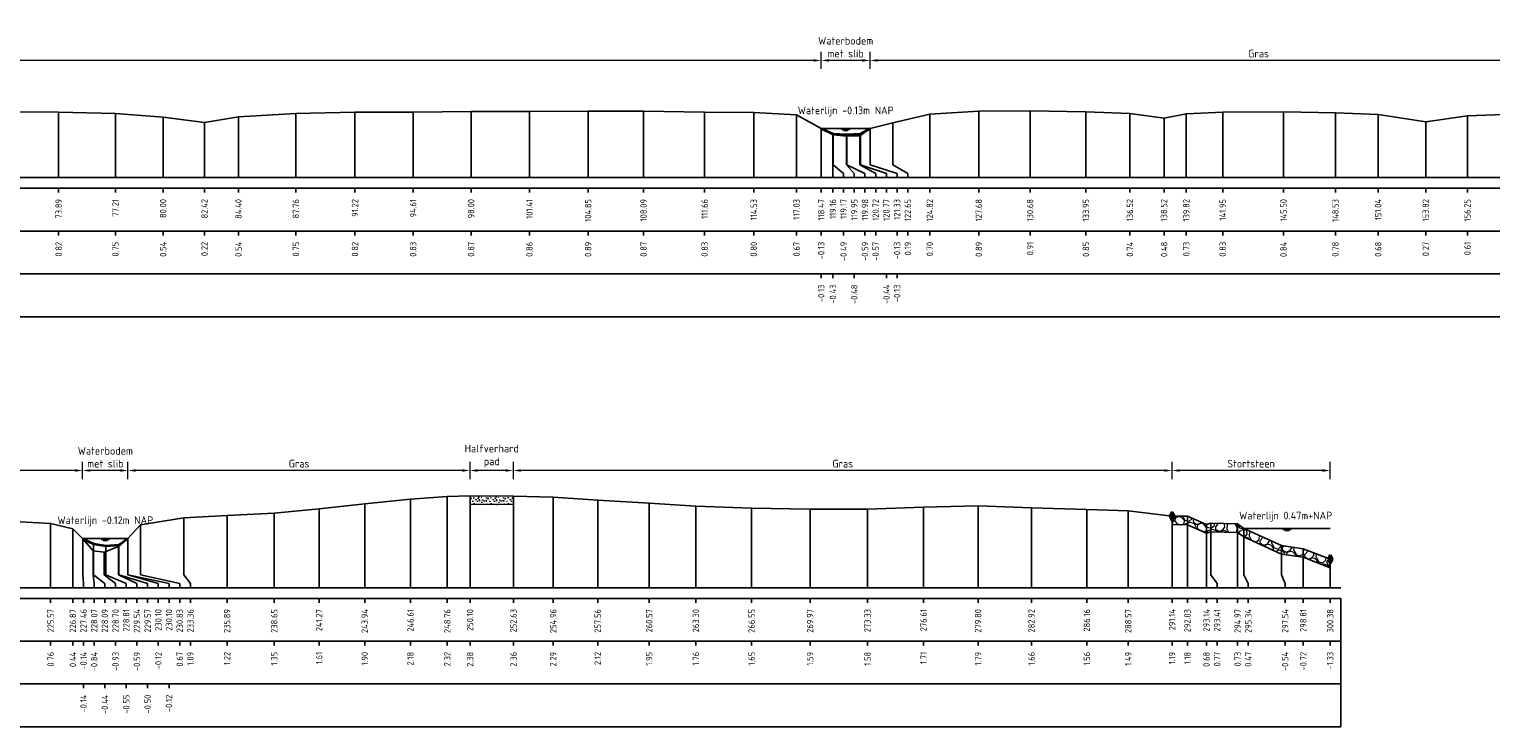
# Model space of a CAD drawing. Header units: metres. Extents: x 132725 to 140175, y 414354 to 417094.
# Tile 37 of 61: x 139922 to 140008, y 416717 to 416758. Entities that reach past the tile are written whole.
import ezdxf
from ezdxf.enums import TextEntityAlignment as Align

# ---------------------------------------------------------------- set-up
doc = ezdxf.new("R2010")
doc.units = ezdxf.units.M
doc.header["$PDMODE"] = 35
doc.header["$PDSIZE"] = 0.075
doc.layers.get('Defpoints').update_dxf_attribs({"true_color": 0x806000})
for name, color, linetype, lineweight in [('B-ME-GW-MAAIVELD-GD', 8, 'GW-MAAIVELD', 25), ('B-ME-VH-KANT ASFALT-SD', 7, 'Continuous', 25), ('B-ME-VH-VERHARDING_BESTORTING-A', 252, 'Continuous', 18), ('B-ME-VH-VERHARDING_HALFVERHARDING-AD', 7, 'Continuous', 18), ('B-ME-VH-VERHARDING_HALFVERHARDING-GD', 252, 'Continuous', 25), ('X-ME-AL-PROFIEL_BOVENKANT SLIB-GD', 42, 'Continuous', 35), ('X-XX-AL-DETAIL1-M', 7, 'Continuous', 18), ('X-XX-AL-GEBRUIKTE XREFS-GD', 7, 'Continuous', 35), ('X-XX-AL-NAP-T18', 7, 'Continuous', 18)]:
    doc.layers.add(name, color=color, linetype=linetype, lineweight=lineweight)
for name, color, linetype in [('X-ME-AL-PROFIEL_STORTSTEEN-GD', 7, 'Continuous'), ('X-ME-AL-PROFIEL_WATERLIJN-GD', 150, 'Continuous'), ('X-ME-AL-PROFIELRASTER-S', 7, 'Continuous')]:
    doc.layers.add(name, color=color, linetype=linetype)
doc.styles.add('NLCS-ISO-ANNOTATIEF-T18', font='NLCS-ISO.ttf', dxfattribs={"height": 1.8})
doc.styles.add('NLCS-ISO-ANNOTATIVE-T18', font='NLCS-ISO.ttf', dxfattribs={"height": 1.8})
doc.linetypes.add('GW-MAAIVELD', pattern='A,12,[40,NLCS.SHX,S=1,R=0,X=0,Y=-0.5],12', length=24)
doc.dimstyles.new('NLCS-ANNOTATIEF-T18-PIJL_L2_H0', dxfattribs={"dimtxt": 2.5, "dimasz": 1.8, "dimexe": 2, "dimexo": 2, "dimgap": 0.7, "dimtad": 1, "dimzin": 0, "dimdsep": 46, "dimtxsty": 'NLCS-ISO-ANNOTATIEF-T18', "dimcen": 0, "dimdle": 2, "dimclrd": 256, "dimclre": 256, "dimclrt": 10, "dimaunit": 2, "dimadec": 0, "dimazin": 0, "dimtfac": 1, "dimtdec": 3, "dimtofl": 0, "dimtmove": 0, "dimatfit": 3, "dimfxl": 2, "dimfxlon": 1, "dimtfillclr": 256, "dimtolj": 1, "dimtzin": 0, "dimlwd": -1, "dimlwe": -1, "dimarcsym": 0})

# ---------------------------------------------------------------- blocks, each defined once
blk = doc.blocks.new('SAL-PROFIELRASTER_BALK_EIND1-D')
at = {"color": 0, "linetype": 'ByBlock', "lineweight": -2}
blk.add_line((1, -12.5), (1, -2.5), dxfattribs=at)
at = {"color": 0, "linetype": 'ByBlock', "lineweight": -2, "flags": 128}
for points in [[(0, 0), (1, 0)], [(0, -2.5), (1, -2.5)], [(0, -12.5), (1, -12.5)]]:
    blk.add_lwpolyline(points, dxfattribs=at)
blk = doc.blocks.new('SAL-PROFIELRASTER_BALK_EIND2-D')
at = {"color": 0, "linetype": 'ByBlock', "lineweight": -2}
for p, q in [((1, -2.5), (1, -12.5)), ((1, -12.5), (0, -12.5))]:
    blk.add_line(p, q, dxfattribs=at)
blk = doc.blocks.new('SAL-PROFIELRASTER_BALK_DATA-D')
at = {"color": 0, "linetype": 'ByBlock', "lineweight": -2}
blk.add_lwpolyline([(0, -3.5), (0, -2.5)], dxfattribs=at)
at = {"color": 0, "linetype": 'ByBlock', "lineweight": -2, "style": 'NLCS-ISO-ANNOTATIVE-T18'}
blk.add_attdef('GETAL', text='', height=1.5, rotation=90, dxfattribs=at).set_placement((0.75, -5), align=Align.RIGHT)
blk = doc.blocks.new('SAL-PROFIELRASTER_AANHAAL-D')
at = {"color": 9, "linetype": 'ByBlock', "lineweight": -2, "flags": 128}
blk.add_lwpolyline([(0, 1), (0, 0)], dxfattribs=at)
blk = doc.blocks.new('SAL-PROFIELRASTER_AANHAAL_STAGGER-D')
at = {"color": 9, "linetype": 'ByBlock', "lineweight": -2, "flags": 128}
for points in [[(0, 0), (0, -0.25)], [(0, -0.25), (1, -0.75)], [(1, -0.75), (1, -1)]]:
    blk.add_lwpolyline(points, dxfattribs=at)
blk = doc.blocks.new('*D107')
at = {"layer": 'Defpoints', "color": 0, "transparency": 16777216}
for p in [(139925.423, 416732.156), (139925.423, 416728.19), (139928.074, 416728.19)]:
    blk.add_point(p, dxfattribs=at)
at = {"layer": 'X-XX-AL-DETAIL1-M', "transparency": 16777216}
for p, q in [((139925.423, 416731.656), (139925.423, 416732.656)), ((139928.074, 416731.656), (139928.074, 416732.656)), ((139927.624, 416732.156), (139925.873, 416732.156))]:
    blk.add_line(p, q, dxfattribs=at)
for points in [[(139925.873, 416732.231), (139925.873, 416732.081), (139925.423, 416732.156)], [(139927.624, 416732.231), (139927.624, 416732.081), (139928.074, 416732.156)]]:
    blk.add_solid(points, dxfattribs=at)
at = {"layer": 'X-XX-AL-DETAIL1-M', "color": 10, "transparency": 16777216, "insert": (139926.749, 416732.931), "char_height": 0.45, "attachment_point": 5, "style": 'NLCS-ISO-ANNOTATIEF-T18'}
blk.add_mtext('\\A1;Waterbodem\\Pmet slib', dxfattribs=at)
blk = doc.blocks.new('*D102')
at = {"layer": 'Defpoints', "color": 0, "transparency": 16777216}
for p in [(139950.608, 416732.156), (139950.608, 416730.664), (139989.115, 416729.494)]:
    blk.add_point(p, dxfattribs=at)
at = {"layer": 'X-XX-AL-DETAIL1-M', "transparency": 16777216}
for p, q in [((139950.608, 416731.656), (139950.608, 416732.656)), ((139989.115, 416731.656), (139989.115, 416732.656)), ((139988.665, 416732.156), (139951.058, 416732.156))]:
    blk.add_line(p, q, dxfattribs=at)
for points in [[(139951.058, 416732.231), (139951.058, 416732.081), (139950.608, 416732.156)], [(139988.665, 416732.231), (139988.665, 416732.081), (139989.115, 416732.156)]]:
    blk.add_solid(points, dxfattribs=at)
at = {"layer": 'X-XX-AL-DETAIL1-M', "color": 10, "transparency": 16777216, "insert": (139969.862, 416732.556), "char_height": 0.45, "attachment_point": 5, "style": 'NLCS-ISO-ANNOTATIEF-T18'}
blk.add_mtext('\\A1;Gras', dxfattribs=at)
blk = doc.blocks.new('*D103')
at = {"layer": 'Defpoints', "color": 0, "transparency": 16777216}
for p in [(139948.073, 416732.156), (139948.073, 416730.684), (139950.608, 416730.664)]:
    blk.add_point(p, dxfattribs=at)
at = {"layer": 'X-XX-AL-DETAIL1-M', "transparency": 16777216}
for p, q in [((139948.073, 416731.656), (139948.073, 416732.656)), ((139950.608, 416731.656), (139950.608, 416732.656)), ((139950.158, 416732.156), (139948.523, 416732.156))]:
    blk.add_line(p, q, dxfattribs=at)
for points in [[(139948.523, 416732.231), (139948.523, 416732.081), (139948.073, 416732.156)], [(139950.158, 416732.231), (139950.158, 416732.081), (139950.608, 416732.156)]]:
    blk.add_solid(points, dxfattribs=at)
at = {"layer": 'X-XX-AL-DETAIL1-M', "color": 10, "transparency": 16777216, "insert": (139949.341, 416732.999), "char_height": 0.45, "attachment_point": 5, "style": 'NLCS-ISO-ANNOTATIEF-T18'}
blk.add_mtext('\\A1;Halfverhard \\Ppad', dxfattribs=at)
blk = doc.blocks.new('*D104')
at = {"layer": 'Defpoints', "color": 0, "transparency": 16777216}
for p in [(139928.074, 416732.156), (139948.073, 416730.684), (139928.074, 416728.19)]:
    blk.add_point(p, dxfattribs=at)
at = {"layer": 'X-XX-AL-DETAIL1-M', "transparency": 16777216}
for p, q in [((139928.074, 416731.656), (139928.074, 416732.656)), ((139948.073, 416731.656), (139948.073, 416732.656)), ((139947.623, 416732.156), (139928.524, 416732.156))]:
    blk.add_line(p, q, dxfattribs=at)
for points in [[(139928.524, 416732.231), (139928.524, 416732.081), (139928.074, 416732.156)], [(139947.623, 416732.231), (139947.623, 416732.081), (139948.073, 416732.156)]]:
    blk.add_solid(points, dxfattribs=at)
at = {"layer": 'X-XX-AL-DETAIL1-M', "color": 10, "transparency": 16777216, "insert": (139938.074, 416732.556), "char_height": 0.45, "attachment_point": 5, "style": 'NLCS-ISO-ANNOTATIEF-T18'}
blk.add_mtext('\\A1;Gras', dxfattribs=at)
blk = doc.blocks.new('*D108')
at = {"layer": 'Defpoints', "color": 0, "transparency": 16777216}
for p in [(139819.309, 416732.156), (139819.309, 416728.181), (139925.423, 416728.19)]:
    blk.add_point(p, dxfattribs=at)
at = {"layer": 'X-XX-AL-DETAIL1-M', "transparency": 16777216}
for p, q in [((139819.309, 416731.656), (139819.309, 416732.656)), ((139925.423, 416731.656), (139925.423, 416732.656)), ((139924.973, 416732.156), (139819.759, 416732.156))]:
    blk.add_line(p, q, dxfattribs=at)
for points in [[(139819.759, 416732.231), (139819.759, 416732.081), (139819.309, 416732.156)], [(139924.973, 416732.231), (139924.973, 416732.081), (139925.423, 416732.156)]]:
    blk.add_solid(points, dxfattribs=at)
at = {"layer": 'X-XX-AL-DETAIL1-M', "color": 10, "transparency": 16777216, "insert": (139888.841, 416732.556), "char_height": 0.45, "attachment_point": 5, "style": 'NLCS-ISO-ANNOTATIEF-T18'}
blk.add_mtext('\\A1;Gras', dxfattribs=at)
blk = doc.blocks.new('SVH-KANT STORTSTEEN DWP-SOD')
at = {"flags": 128}
blk.add_lwpolyline([(-0.25, 0), (0.25, 0)], dxfattribs=at)
at = {"layer": 'X-XX-AL-GEBRUIKTE XREFS-GD', "flags": 128}
for points in [[(0, 0.5), (-0.25, 0)], [(-0.25, 0), (0, -0.5)], [(0, -0.5), (0, 0.5)], [(0, 0.5), (0.25, 0)], [(0.25, 0), (0, -0.5)]]:
    blk.add_lwpolyline(points, dxfattribs=at)
blk = doc.blocks.new('*D177')
at = {"layer": 'Defpoints', "color": 0, "transparency": 16777216}
for p in [(139989.115, 416732.156), (139989.115, 416729.494), (139998.356, 416726.979)]:
    blk.add_point(p, dxfattribs=at)
at = {"layer": 'X-XX-AL-DETAIL1-M', "transparency": 16777216}
for p, q in [((139989.115, 416731.656), (139989.115, 416732.656)), ((139998.356, 416731.656), (139998.356, 416732.656)), ((139997.906, 416732.156), (139989.565, 416732.156))]:
    blk.add_line(p, q, dxfattribs=at)
for points in [[(139989.565, 416732.231), (139989.565, 416732.081), (139989.115, 416732.156)], [(139997.906, 416732.231), (139997.906, 416732.081), (139998.356, 416732.156)]]:
    blk.add_solid(points, dxfattribs=at)
at = {"layer": 'X-XX-AL-DETAIL1-M', "color": 10, "transparency": 16777216, "insert": (139993.736, 416732.556), "char_height": 0.45, "attachment_point": 5, "style": 'NLCS-ISO-ANNOTATIEF-T18'}
blk.add_mtext('\\A1;Stortsteen', dxfattribs=at)
blk = doc.blocks.new('*D180')
at = {"layer": 'Defpoints', "color": 0, "transparency": 16777216}
for p in [(139968.602, 416756.117), (139968.602, 416752.135), (139971.461, 416752.141)]:
    blk.add_point(p, dxfattribs=at)
at = {"layer": 'X-XX-AL-DETAIL1-M', "transparency": 16777216}
for p, q in [((139968.602, 416755.617), (139968.602, 416756.617)), ((139971.461, 416755.617), (139971.461, 416756.617)), ((139971.011, 416756.117), (139969.052, 416756.117))]:
    blk.add_line(p, q, dxfattribs=at)
for points in [[(139969.052, 416756.192), (139969.052, 416756.042), (139968.602, 416756.117)], [(139971.011, 416756.192), (139971.011, 416756.042), (139971.461, 416756.117)]]:
    blk.add_solid(points, dxfattribs=at)
at = {"layer": 'X-XX-AL-DETAIL1-M', "color": 10, "transparency": 16777216, "insert": (139970.031, 416756.892), "char_height": 0.45, "attachment_point": 5, "style": 'NLCS-ISO-ANNOTATIEF-T18'}
blk.add_mtext('\\A1;Waterbodem\\Pmet slib', dxfattribs=at)
blk = doc.blocks.new('*D185')
at = {"layer": 'Defpoints', "color": 0, "transparency": 16777216}
for p in [(139971.461, 416756.117), (139971.461, 416752.141), (140077.575, 416752.15)]:
    blk.add_point(p, dxfattribs=at)
at = {"layer": 'X-XX-AL-DETAIL1-M', "transparency": 16777216}
for p, q in [((139971.461, 416755.617), (139971.461, 416756.617)), ((140077.575, 416755.617), (140077.575, 416756.617)), ((140077.125, 416756.117), (139971.911, 416756.117))]:
    blk.add_line(p, q, dxfattribs=at)
for points in [[(139971.911, 416756.192), (139971.911, 416756.042), (139971.461, 416756.117)], [(140077.125, 416756.192), (140077.125, 416756.042), (140077.575, 416756.117)]]:
    blk.add_solid(points, dxfattribs=at)
at = {"layer": 'X-XX-AL-DETAIL1-M', "color": 10, "transparency": 16777216, "insert": (139994.173, 416756.517), "char_height": 0.45, "attachment_point": 5, "style": 'NLCS-ISO-ANNOTATIEF-T18'}
blk.add_mtext('\\A1;Gras', dxfattribs=at)
blk = doc.blocks.new('*D186')
at = {"layer": 'Defpoints', "color": 0, "transparency": 16777216}
for p in [(139854.553, 416756.117), (139854.553, 416752.302), (139968.602, 416752.135)]:
    blk.add_point(p, dxfattribs=at)
at = {"layer": 'X-XX-AL-DETAIL1-M', "transparency": 16777216}
for p, q in [((139854.553, 416755.617), (139854.553, 416756.617)), ((139968.602, 416755.617), (139968.602, 416756.617)), ((139968.152, 416756.117), (139855.003, 416756.117))]:
    blk.add_line(p, q, dxfattribs=at)
for points in [[(139855.003, 416756.192), (139855.003, 416756.042), (139854.553, 416756.117)], [(139968.152, 416756.192), (139968.152, 416756.042), (139968.602, 416756.117)]]:
    blk.add_solid(points, dxfattribs=at)
at = {"layer": 'X-XX-AL-DETAIL1-M', "color": 10, "transparency": 16777216, "insert": (139911.59, 416756.517), "char_height": 0.45, "attachment_point": 5, "style": 'NLCS-ISO-ANNOTATIEF-T18'}
blk.add_mtext('\\A1;Gras', dxfattribs=at)

msp = doc.modelspace()

# ---------------------------------------------------------------- hatches: boundary and pattern name
at = {"layer": 'B-ME-VH-VERHARDING_BESTORTING-A'}
h = msp.add_hatch(dxfattribs=at)
h.set_pattern_fill('AVH-BESTORTING_01', color=256, scale=0.1, pattern_type=2)
h.set_pattern_definition([(342.742, (140005.3487, 416792.5503), (0.539798, 0.97739), [0.27272, -1.09194]), (17.258, (140004.3059, 416792.8743), (0.539804, 0.977399), [0.27272, -1.65719]), (61.0888, (140004.5664, 416792.9552), (-1.303186, 0.404857), [0.22313, -0.89341]), (118.9112, (140005.4376, 416791.7682), (-0.539801, -0.977414), [0.22313, -1.35591]), (162.742, (140004.5664, 416793.3458), (-0.539798, -0.97739), [0.27272, -1.09194]), (197.258, (140004.3059, 416793.4267), (-0.539804, -0.977399), [0.27272, -1.65719]), (241.0888, (140004.0455, 416793.346), (1.303186, -0.404857), [0.22313, -0.89341]), (298.9112, (140004.4774, 416794.1279), (0.539801, 0.977414), [0.22313, -1.35591]), (342.742, (140002.7089, 416793.9731), (-0.763385, 1.382236), [0.24341, -1.12122]), (40.85185, (140001.32194, 416790.9687), (0.5398024, 0.9773985), [0.24469, -3.61913]), (84.587, (140003.1264, 416794.06096), (-0.223591, 2.359645), [0.29716, -3.05481]), (118.9112, (140004.4575, 416793.9505), (-1.303208, 0.404857), [0.29575, -1.28331]), (162.742, (140003.0115, 416794.6157), (0.763385, -1.382236), [0.24484, -1.11975]), (40.85185, (140000.9736, 416791.5965), (0.5398024, 0.9773985), [0.24409, -3.61972]), (84.587, (140002.56503, 416794.23355), (-0.5398004, -0.977407), [0.29647, -3.05553]), (298.9112, (140002.565, 416794.2335), (1.303208, -0.404857), [0.29753, -1.28153]), (26.669, (140000.1102, 416792.1352), (-1.842996, -0.5725531), [0.18275, -4.54613]), (84.587, (140003.19606, 416794.7442), (-0.5398004, -0.977407), [0.18319, -3.16878]), (131.7624, (140001.68656, 416797.6911), (-2.0666041, 1.7871012), [0.24466, -4.00428]), (162.742, (140000.1278, 416792.5817), (-0.539799, -0.977389), [0.19694, -1.16769]), (26.669, (139999.77622, 416792.55805), (-1.842996, -0.5725531), [0.18297, -4.54591]), (84.587, (140002.67988, 416794.88534), (-0.5398004, -0.977407), [0.20094, -3.15103]), (131.7624, (140001.2929, 416797.4932), (-2.0666041, 1.7871012), [0.20994, -4.039]), (342.742, (140002.8197, 416794.7287), (0.539799, 0.977389), [0.22313, -1.1415]), (50.24156, (140003.05559, 416792.81124), (0.5397897, 0.9773901), [0.21713, -6.88472]), (95.413, (140003.19444, 416792.97815), (-0.763387, 1.38224), [0.19056, -2.17966]), (150.93884, (140000.3465, 416796.33718), (-1.303193, 0.4048578), [0.17556, -5.17047]), (197.258, (140003.023, 416793.2531), (1.303191, -0.404854), [0.22316, -1.70672]), (50.24156, (140002.6619, 416793.00905), (0.5397897, 0.9773901), [0.23138, -6.87047]), (95.413, (140002.6783, 416792.8363), (-0.763387, 1.38224), [0.17353, -2.19669]), (150.93884, (140000.01253, 416795.91437), (-1.303193, 0.4048578), [0.18788, -5.15816]), (17.258, (140002.8425, 416792.745), (-1.303191, 0.404854), [0.22313, -1.70675])])
h.paths.add_polyline_path([(139989.115, 416729.494), (139990.01, 416729.484), (139991.12, 416728.992), (139991.382, 416729.081), (139992.946, 416729.035), (139993.315, 416728.777), (139995.514, 416727.771), (139996.786, 416727.589), (139998.356, 416726.979), (139998.356, 416726.479), (139996.786, 416727.089), (139995.514, 416727.271), (139993.315, 416728.277), (139992.946, 416728.535), (139991.382, 416728.581), (139991.12, 416728.492), (139990.01, 416728.984), (139989.115, 416728.994)])
at = {"layer": 'B-ME-VH-VERHARDING_HALFVERHARDING-AD'}
h = msp.add_hatch(dxfattribs=at)
h.set_pattern_fill('AVH-HALFVERHARDING_SCHELPEN', color=256, scale=0.2, pattern_type=2)
h.set_pattern_definition([(0, (947.5016, 977.3564), (0, 1), [0, -1]), (0, (947.5116, 977.0064), (0, 1), [0, -1]), (0, (947.5416, 977.5464), (0, 1), [0, -1]), (338.1986, (947.02156, 977.23636), (3.00000027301, -0.9999999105), [0.107703, -5.277462]), (216.8699, (947.12156, 977.19636), (2.99999991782, 2.00000012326), [0.05, -4.95]), (130.6013, (947.08156, 977.16636), (5.000000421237, -5.999999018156), [0.092195, -9.127349]), (206.5651, (946.75156, 977.04636), (-0.99999915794, -1.0000013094), [0.022361, -2.213707]), (326.3099, (946.73156, 977.03636), (1.99999955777, -1.0000013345), [0.036056, -3.569496]), (108.4349, (946.76156, 977.01636), (-0.99999840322, 2.0000004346), [0.031623, -3.130655]), (225, (947.39156, 976.94636), (-2e-16, -1.0000003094), [0.042426, -1.371787]), (0, (947.3616, 976.9164), (1, 1), [0.06, -0.94]), (135, (947.42156, 976.91636), (-1.0000003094, 9e-17), [0.042426, -1.371787]), (251.5651, (947.27156, 977.58636), (0.99999840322, 2.0000004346), [0.031623, -3.130655]), (0, (947.2616, 977.5564), (1, 1), [0.05, -0.95]), (143.1301, (947.31156, 977.55636), (-2.99999991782, 2.00000012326), [0.05, -4.95]), (213.6901, (946.74156, 977.59636), (1.99999955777, 1.0000013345), [0.036056, -3.569496]), (341.5651, (946.71156, 977.57636), (-2.0000004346, 0.99999840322), [0.063246, -3.099032]), (126.8699, (946.77156, 977.55636), (2.00000012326, -2.99999991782), [0.05, -4.95]), (0, (947.0316, 977.5564), (0, 1), [0, -1]), (0, (946.7616, 977.2964), (0, 1), [0, -1]), (0, (947.0416, 976.9264), (0, 1), [0, -1]), (0, (947.3116, 977.2364), (0, 1), [0, -1]), (0, (947.0216, 977.4064), (0, 1), [0, -1]), (0, (946.8016, 977.4364), (0, 1), [0, -1]), (0, (946.8916, 977.3764), (0, 1), [0, -1]), (0, (946.8516, 977.1364), (0, 1), [0, -1]), (0, (946.6116, 977.1764), (0, 1), [0, -1]), (0, (946.6216, 977.4064), (0, 1), [0, -1]), (0, (946.5916, 977.6264), (0, 1), [0, -1]), (0, (946.9016, 977.6664), (0, 1), [0, -1]), (0, (947.1216, 977.7064), (0, 1), [0, -1]), (0, (947.4716, 977.6664), (0, 1), [0, -1]), (0, (947.2316, 977.3564), (0, 1), [0, -1]), (0, (947.1316, 977.5364), (0, 1), [0, -1]), (0, (947.2116, 977.0564), (0, 1), [0, -1]), (0, (946.9116, 977.0064), (0, 1), [0, -1]), (0, (947.2116, 976.7864), (0, 1), [0, -1]), (0, (946.8816, 976.8464), (0, 1), [0, -1]), (0, (946.5616, 976.8164), (0, 1), [0, -1]), (0, (946.6816, 976.7664), (0, 1), [0, -1]), (0, (946.6916, 976.9064), (0, 1), [0, -1]), (0, (947.3616, 976.7464), (0, 1), [0, -1]), (0, (947.4816, 977.1564), (0, 1), [0, -1]), (0, (947.4316, 977.4564), (0, 1), [0, -1]), (0, (946.9716, 976.7364), (0, 1), [0, -1])])
h.paths.add_polyline_path([(139948.073, 416730.684), (139950.608, 416730.664), (139950.608, 416730.164), (139948.073, 416730.184)])

# ---------------------------------------------------------------- linework, layer by layer
at = {"layer": 'B-ME-GW-MAAIVELD-GD', "ltscale": 0.1, "flags": 128}
for points in [[(139850.128, 416753.305), (139851.791, 416753.045), (139852.972, 416752.31), (139853.329, 416751.817), (139853.783, 416751.775), (139854.227, 416751.926), (139854.553, 416752.302), (139855.572, 416752.958), (139856.337, 416753.343), (139858.634, 416753.392), (139861.624, 416753.361), (139865.027, 416753.332), (139868.601, 416753.35), (139871.943, 416753.346), (139875.49, 416753.322), (139879.315, 416753.29), (139882.953, 416753.283), (139886.348, 416753.271), (139889.724, 416753.263), (139893.182, 416753.199), (139896.634, 416753.074), (139900.595, 416752.918), (139903.402, 416752.87), (139906.322, 416753.055), (139909.96, 416753.139), (139913.476, 416753.149), (139917.006, 416753.196), (139920.468, 416753.114), (139924.018, 416753.093), (139927.336, 416753.022), (139930.128, 416752.807), (139932.548, 416752.493), (139934.529, 416752.812), (139937.892, 416753.021), (139941.344, 416753.09), (139944.742, 416753.095), (139948.132, 416753.137), (139951.54, 416753.126), (139954.973, 416753.156), (139958.216, 416753.143), (139961.786, 416753.095), (139964.656, 416753.065), (139967.16, 416752.943), (139968.602, 416752.135), (139969.3, 416751.776), (139970.107, 416751.682), (139970.852, 416751.702), (139971.461, 416752.141), (139972.782, 416752.462), (139974.946, 416752.97), (139977.812, 416753.161), (139980.812, 416753.18), (139984.077, 416753.117), (139986.648, 416753.009), (139988.645, 416752.747), (139989.947, 416753), (139992.073, 416753.102), (139995.629, 416753.111), (139998.663, 416753.048), (140001.165, 416752.953), (140003.943, 416752.534), (140006.381, 416752.875), (140009.586, 416753.004), (140012.908, 416753.045), (140016.309, 416753.023), (140018.878, 416752.962), (140021.124, 416752.687), (140023.102, 416752.941), (140026.548, 416753.037), (140029.795, 416753.019), (140034.273, 416753.005), (140036.411, 416752.849), (140037.462, 416752.617), (140039.161, 416752.931), (140042.133, 416753.067), (140045.317, 416753.064), (140048.772, 416752.983), (140050.676, 416752.59), (140053.164, 416752.995), (140056.818, 416753.154), (140060.207, 416753.102), (140062.276, 416753.008), (140064.045, 416752.592), (140065.404, 416752.937), (140067.506, 416753.064), (140070.117, 416753.154), (140073.221, 416753.165), (140075.701, 416753.029), (140076.998, 416752.709), (140077.592, 416752.133), (140078.197, 416751.429), (140078.83, 416751.344), (140079.663, 416751.684), (140080.225, 416752.15), (140080.96, 416752.936), (140083.488, 416753.355), (140086.018, 416753.487), (140088.775, 416753.623), (140091.4, 416753.876), (140094.064, 416754.165), (140096.735, 416754.448), (140098.89, 416754.591), (140100.225, 416754.644), (140102.76, 416754.624), (140105.085, 416754.554), (140107.685, 416754.39), (140110.697, 416754.214), (140113.423, 416754.033), (140116.683, 416753.914), (140120.102, 416753.858), (140123.459, 416753.852), (140126.733, 416753.981), (140129.923, 416754.054), (140133.049, 416753.932), (140136.285, 416753.833), (140138.701, 416753.759), (140141.267, 416753.454), (140142.161, 416753.444), (140143.271, 416752.952), (140143.534, 416753.041), (140145.097, 416752.995), (140145.466, 416752.737), (140147.666, 416751.731), (140148.938, 416751.549), (140150.508, 416750.939)], [(139697.976, 416729.345), (139699.64, 416729.085), (139700.82, 416728.35), (139701.177, 416727.857), (139701.631, 416727.815), (139702.075, 416727.966), (139702.401, 416728.342), (139703.421, 416728.998), (139704.185, 416729.383), (139706.483, 416729.432), (139709.472, 416729.401), (139712.875, 416729.372), (139716.45, 416729.39), (139719.791, 416729.386), (139723.339, 416729.362), (139727.164, 416729.33), (139730.801, 416729.323), (139734.197, 416729.311), (139737.573, 416729.303), (139741.03, 416729.239), (139744.482, 416729.114), (139748.444, 416728.958), (139751.251, 416728.91), (139754.17, 416729.095), (139757.809, 416729.179), (139761.325, 416729.189), (139764.855, 416729.236), (139768.316, 416729.154), (139771.867, 416729.133), (139775.184, 416729.062), (139777.977, 416728.847), (139780.396, 416728.533), (139782.377, 416728.852), (139785.74, 416729.061), (139789.193, 416729.13), (139792.59, 416729.135), (139795.98, 416729.177), (139799.389, 416729.166), (139802.822, 416729.196), (139806.064, 416729.183), (139809.634, 416729.135), (139812.504, 416729.105), (139815.008, 416728.983), (139816.45, 416728.175), (139817.148, 416727.816), (139817.956, 416727.722), (139818.701, 416727.742), (139819.309, 416728.181), (139820.63, 416728.502), (139822.794, 416729.01), (139825.661, 416729.201), (139828.661, 416729.22), (139831.925, 416729.157), (139834.496, 416729.049), (139836.493, 416728.787), (139837.795, 416729.04), (139839.922, 416729.142), (139843.477, 416729.151), (139846.511, 416729.088), (139849.013, 416728.993), (139851.792, 416728.574), (139854.229, 416728.915), (139857.435, 416729.044), (139860.756, 416729.085), (139864.157, 416729.063), (139866.727, 416729.002), (139868.973, 416728.727), (139870.951, 416728.981), (139874.396, 416729.077), (139877.643, 416729.059), (139882.122, 416729.045), (139884.259, 416728.889), (139885.31, 416728.657), (139887.009, 416728.971), (139889.982, 416729.107), (139893.165, 416729.104), (139896.621, 416729.023), (139898.524, 416728.63), (139901.013, 416729.035), (139904.666, 416729.194), (139908.055, 416729.142), (139910.124, 416729.048), (139911.893, 416728.632), (139913.253, 416728.977), (139915.354, 416729.104), (139917.966, 416729.194), (139921.069, 416729.205), (139923.549, 416729.069), (139924.847, 416728.749), (139925.441, 416728.173), (139926.046, 416727.469), (139926.679, 416727.384), (139927.511, 416727.724), (139928.074, 416728.19), (139928.808, 416728.976), (139931.337, 416729.395), (139933.867, 416729.527), (139936.624, 416729.663), (139939.248, 416729.916), (139941.913, 416730.205), (139944.583, 416730.488), (139946.738, 416730.631), (139948.073, 416730.684), (139950.608, 416730.664), (139952.933, 416730.594), (139955.533, 416730.43), (139958.545, 416730.254), (139961.272, 416730.073), (139964.531, 416729.954), (139967.95, 416729.898), (139971.308, 416729.892), (139974.582, 416730.021), (139977.772, 416730.094), (139980.898, 416729.972), (139984.133, 416729.873), (139986.55, 416729.799), (139989.115, 416729.494), (139990.01, 416729.484), (139991.12, 416728.992), (139991.382, 416729.081), (139992.946, 416729.035), (139993.315, 416728.777), (139995.514, 416727.771), (139996.786, 416727.589), (139998.356, 416726.979)]]:
    msp.add_lwpolyline(points, dxfattribs=at)
at = {"layer": 'B-ME-VH-VERHARDING_HALFVERHARDING-GD'}
msp.add_lwpolyline([(139948.073, 416730.684), (139950.608, 416730.664), (139950.608, 416730.164), (139948.073, 416730.184)], close=True, dxfattribs=at)
at = {"layer": 'X-ME-AL-PROFIEL_BOVENKANT SLIB-GD'}
for points in [[(139968.602, 416752.135), (139969.286, 416751.836), (139970.082, 416751.791), (139970.902, 416751.829), (139971.461, 416752.141)], [(139925.441, 416728.173), (139926.062, 416727.866), (139926.784, 416727.757), (139927.544, 416727.811), (139928.074, 416728.19)]]:
    msp.add_lwpolyline(points, dxfattribs=at)
at = {"layer": 'X-ME-AL-PROFIEL_STORTSTEEN-GD'}
msp.add_lwpolyline([(139989.115, 416729.494), (139990.01, 416729.484), (139991.12, 416728.992), (139991.382, 416729.081), (139992.946, 416729.035), (139993.315, 416728.777), (139995.514, 416727.771), (139996.786, 416727.589), (139998.356, 416726.979), (139998.356, 416726.479), (139996.786, 416727.089), (139995.514, 416727.271), (139993.315, 416728.277), (139992.946, 416728.535), (139991.382, 416728.581), (139991.12, 416728.492), (139990.01, 416728.984), (139989.115, 416728.994)], close=True, dxfattribs=at)
at = {"layer": 'X-ME-AL-PROFIEL_WATERLIJN-GD'}
for points in [[(139968.602, 416752.135), (139971.461, 416752.141)], [(139969.781, 416752.077), (139970.281, 416752.077)], [(139969.906, 416752.017), (139970.156, 416752.017)], [(139993.315, 416728.777), (139998.356, 416728.777)], [(139995.585, 416728.715), (139996.085, 416728.715)], [(139995.71, 416728.656), (139995.96, 416728.656)], [(139928.074, 416728.19), (139925.423, 416728.19)], [(139926.499, 416728.128), (139926.999, 416728.128)], [(139926.624, 416728.069), (139926.874, 416728.069)]]:
    msp.add_lwpolyline(points, dxfattribs=at)

# ---------------------------------------------------------------- block references
at = {"layer": 'B-ME-VH-KANT ASFALT-SD', "xscale": 0.5, "yscale": 0.5, "zscale": 0.5}
for p in [(139989.115, 416729.494), (139998.356, 416726.979)]:
    msp.add_blockref('SVH-KANT STORTSTEEN DWP-SOD', p, dxfattribs=at)
at = {"layer": 'X-ME-AL-PROFIELRASTER-S'}
for p, yscale in [((139954.973, 416749.269), 3.887), ((139958.216, 416749.269), 3.874), ((139977.812, 416749.269), 3.892), ((139980.812, 416749.269), 3.911), ((139924.018, 416749.269), 3.824), ((139927.336, 416749.269), 3.753), ((139930.128, 416749.269), 3.538), ((139932.548, 416749.269), 3.224), ((139934.529, 416749.269), 3.543), ((139937.892, 416749.269), 3.752), ((139941.344, 416749.269), 3.821), ((139944.742, 416749.269), 3.826), ((139948.132, 416749.269), 3.868), ((139951.54, 416749.269), 3.857), ((139961.786, 416749.269), 3.826), ((139964.656, 416749.269), 3.796), ((139967.16, 416749.269), 3.674), ((139972.782, 416750.269), 2.193), ((139974.946, 416749.269), 3.701), ((139984.077, 416749.269), 3.848), ((139986.648, 416749.269), 3.74), ((139988.645, 416749.269), 3.478), ((139989.947, 416749.269), 3.731), ((139992.073, 416749.269), 3.833), ((139995.629, 416749.269), 3.842), ((139998.663, 416749.269), 3.779), ((140001.165, 416749.269), 3.684), ((140003.943, 416749.269), 3.265), ((140006.381, 416749.269), 3.606), ((139968.602, 416749.269), 2.866), ((139968.602, 416749.269), 2.866), ((139968.602, 416749.269), 2.866), ((139968.602, 416749.269), 2.866), ((139969.286, 416749.269), 2.567), ((139969.3, 416750.269), 1.507), ((139970.082, 416750.269), 1.522), ((139970.107, 416750.269), 1.413), ((139970.852, 416750.269), 1.433), ((139970.902, 416750.269), 1.56), ((139971.461, 416750.269), 1.872), ((139971.461, 416750.269), 1.872), ((139971.461, 416750.269), 1.872), ((139971.461, 416750.269), 1.872), ((139941.913, 416725.309), 4.896), ((139944.583, 416725.309), 5.179), ((139946.738, 416725.309), 5.322), ((139948.073, 416725.309), 5.375), ((139950.608, 416725.309), 5.355), ((139952.933, 416725.309), 5.285), ((139955.533, 416725.309), 5.121), ((139958.545, 416725.309), 4.945), ((139961.272, 416725.309), 4.764), ((139977.772, 416725.309), 4.785), ((139931.337, 416726.309), 3.086), ((139933.867, 416725.309), 4.218), ((139936.624, 416725.309), 4.354), ((139939.248, 416725.309), 4.607), ((139964.531, 416725.309), 4.645), ((139967.95, 416725.309), 4.589), ((139971.308, 416725.309), 4.583), ((139974.582, 416725.309), 4.712), ((139980.898, 416725.309), 4.663), ((139984.133, 416725.309), 4.564), ((139986.55, 416725.309), 4.49), ((139989.115, 416725.309), 4.185), ((139990.01, 416725.309), 4.175), ((139923.549, 416725.309), 3.76), ((139924.847, 416725.309), 3.44), ((139928.808, 416726.309), 2.667), ((139991.12, 416725.309), 3.683), ((139991.382, 416726.309), 2.772), ((139992.946, 416725.309), 3.726), ((139993.315, 416726.309), 2.468), ((139993.315, 416726.309), 2.468), ((139925.441, 416726.309), 1.864), ((139925.441, 416726.309), 1.864), ((139925.441, 416726.309), 1.864), ((139925.441, 416726.309), 1.864), ((139926.062, 416726.309), 1.557), ((139926.784, 416726.309), 1.448), ((139927.511, 416726.309), 1.415), ((139927.544, 416726.309), 1.502), ((139928.074, 416726.309), 1.881), ((139928.074, 416726.309), 1.881), ((139928.074, 416726.309), 1.881), ((139928.074, 416726.309), 1.881), ((139995.514, 416726.309), 1.462), ((139926.046, 416726.309), 1.16), ((139926.679, 416726.309), 1.075)]:
    msp.add_blockref('SAL-PROFIELRASTER_AANHAAL-D', p, dxfattribs=dict(at, yscale=yscale))
for p, xscale, zscale in [((139969.3, 416750.269), 0.6118712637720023, 0.6118712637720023), ((139970.082, 416750.269), 0.4541996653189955, 0.4541996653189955), ((139970.107, 416750.269), 1.053997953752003, 1.053997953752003), ((139970.852, 416750.269), 0.9341327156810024, 0.9341327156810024), ((139970.902, 416750.269), 1.509408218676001, 1.509408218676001), ((139971.461, 416750.269), 1.575803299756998, 1.575803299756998), ((139971.461, 416750.269), 1.575803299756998, 1.575803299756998), ((139971.461, 416750.269), 1.575803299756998, 1.575803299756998), ((139971.461, 416750.269), 1.575803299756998, 1.575803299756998), ((139972.782, 416750.269), 0.8795157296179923, 0.8795157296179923), ((139925.441, 416726.309), 0.03099854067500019, 0.03099854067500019), ((139925.441, 416726.309), 0.03099854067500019, 0.03099854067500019), ((139925.441, 416726.309), 0.03099854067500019, 0.03099854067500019), ((139925.441, 416726.309), 0.03099854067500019, 0.03099854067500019), ((139926.046, 416726.309), 0.05115634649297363, 0.05115634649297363), ((139926.062, 416726.309), 0.6594770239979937, 0.6594770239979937), ((139926.679, 416726.309), 0.6682635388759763, 0.6682635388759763), ((139926.784, 416726.309), 1.188278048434, 1.188278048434), ((139927.511, 416726.309), 1.085372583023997, 1.085372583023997), ((139927.544, 416726.309), 1.677944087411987, 1.677944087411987), ((139928.074, 416726.309), 1.77299128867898, 1.77299128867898), ((139928.074, 416726.309), 2.397991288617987, 2.397991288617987), ((139928.074, 416726.309), 2.397991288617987, 2.397991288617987), ((139928.074, 416726.309), 2.397991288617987, 2.397991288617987), ((139928.808, 416726.309), 2.288870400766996, 2.288870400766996), ((139931.337, 416726.309), 0.3851951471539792, 0.3851951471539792), ((139991.382, 416726.309), 0.3626738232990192, 0.3626738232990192), ((139993.315, 416726.309), 0.2562860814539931, 0.2562860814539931), ((139993.315, 416726.309), 0.2562860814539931, 0.2562860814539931), ((139995.514, 416726.309), 0.2092746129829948, 0.2092746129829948)]:
    msp.add_blockref('SAL-PROFIELRASTER_AANHAAL_STAGGER-D', p, dxfattribs=dict(at, xscale=xscale, zscale=zscale))
for name, p, xscale, yscale, zscale in [('SAL-PROFIELRASTER_BALK_EIND1-D', (139850.128, 416749.269), 301, 0.25, 298.1629263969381), ('SAL-PROFIELRASTER_BALK_EIND2-D', (139850.128, 416746.769), 301, 0.25, 298.1629263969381), ('SAL-PROFIELRASTER_BALK_EIND2-D', (139850.128, 416744.269), 301, 0.25, 298.1629263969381), ('SAL-PROFIELRASTER_AANHAAL-D', (139996.786, 416725.309), 0.5077951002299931, 2.280000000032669, 0.5077951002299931), ('SAL-PROFIELRASTER_AANHAAL-D', (139998.356, 416725.309), 0.3719376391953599, 1.669999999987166, 0.3719376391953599), ('SAL-PROFIELRASTER_BALK_EIND1-D', (139697.976, 416725.309), 301, 0.25, 298.1629263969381), ('SAL-PROFIELRASTER_BALK_EIND2-D', (139697.976, 416722.809), 301, 0.25, 298.1629263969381), ('SAL-PROFIELRASTER_BALK_EIND2-D', (139697.976, 416720.309), 301, 0.25, 298.1629263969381)]:
    msp.add_blockref(name, p, dxfattribs=dict(at, xscale=xscale, yscale=yscale, zscale=zscale))
at = {"layer": 'X-ME-AL-PROFIELRASTER-S', "xscale": 0.25, "yscale": 0.25, "zscale": 0.25}
for p, values in [((139924.018, 416749.269), {'GETAL': '73.89'}), ((139927.336, 416749.269), {'GETAL': '77.21'}), ((139930.128, 416749.269), {'GETAL': '80.00'}), ((139932.548, 416749.269), {'GETAL': '82.42'}), ((139934.529, 416749.269), {'GETAL': '84.40'}), ((139937.892, 416749.269), {'GETAL': '87.76'}), ((139941.344, 416749.269), {'GETAL': '91.22'}), ((139944.742, 416749.269), {'GETAL': '94.61'}), ((139948.132, 416749.269), {'GETAL': '98.00'}), ((139951.54, 416749.269), {'GETAL': '101.41'}), ((139954.973, 416749.269), {'GETAL': '104.85'}), ((139958.216, 416749.269), {'GETAL': '108.09'}), ((139961.786, 416749.269), {'GETAL': '111.66'}), ((139964.656, 416749.269), {'GETAL': '114.53'}), ((139967.16, 416749.269), {'GETAL': '117.03'}), ((139968.602, 416749.269), {'GETAL': '118.47'}), ((139968.602, 416749.269), {'GETAL': '118.47'}), ((139968.602, 416749.269), {'GETAL': '118.47'}), ((139968.602, 416749.269), {'GETAL': '118.47'}), ((139969.286, 416749.269), {'GETAL': '119.16'}), ((139969.911, 416749.269), {'GETAL': '119.17'}), ((139970.536, 416749.269), {'GETAL': '119.95'}), ((139971.161, 416749.269), {'GETAL': '119.98'}), ((139971.786, 416749.269), {'GETAL': '120.72'}), ((139972.411, 416749.269), {'GETAL': '120.77'}), ((139973.036, 416749.269), {'GETAL': '121.33'}), ((139973.036, 416749.269), {'GETAL': '121.33'}), ((139973.036, 416749.269), {'GETAL': '121.33'}), ((139973.036, 416749.269), {'GETAL': '121.33'}), ((139973.661, 416749.269), {'GETAL': '122.65'}), ((139974.946, 416749.269), {'GETAL': '124.82'}), ((139977.812, 416749.269), {'GETAL': '127.68'}), ((139980.812, 416749.269), {'GETAL': '130.68'}), ((139984.077, 416749.269), {'GETAL': '133.95'}), ((139986.648, 416749.269), {'GETAL': '136.52'}), ((139988.645, 416749.269), {'GETAL': '138.52'}), ((139989.947, 416749.269), {'GETAL': '139.82'}), ((139992.073, 416749.269), {'GETAL': '141.95'}), ((139995.629, 416749.269), {'GETAL': '145.50'}), ((139998.663, 416749.269), {'GETAL': '148.53'}), ((140001.165, 416749.269), {'GETAL': '151.04'}), ((140003.943, 416749.269), {'GETAL': '153.82'}), ((140006.381, 416749.269), {'GETAL': '156.25'}), ((139924.018, 416746.769), {'GETAL': '0.82'}), ((139927.336, 416746.769), {'GETAL': '0.75'}), ((139930.128, 416746.769), {'GETAL': '0.54'}), ((139932.548, 416746.769), {'GETAL': '0.22'}), ((139934.529, 416746.769), {'GETAL': '0.54'}), ((139937.892, 416746.769), {'GETAL': '0.75'}), ((139941.344, 416746.769), {'GETAL': '0.82'}), ((139944.742, 416746.769), {'GETAL': '0.83'}), ((139948.132, 416746.769), {'GETAL': '0.87'}), ((139951.54, 416746.769), {'GETAL': '0.86'}), ((139954.973, 416746.769), {'GETAL': '0.89'}), ((139958.216, 416746.769), {'GETAL': '0.87'}), ((139961.786, 416746.769), {'GETAL': '0.83'}), ((139964.656, 416746.769), {'GETAL': '0.80'}), ((139967.16, 416746.769), {'GETAL': '0.67'}), ((139968.602, 416746.769), {'GETAL': '-0.13'}), ((139969.911, 416746.769), {'GETAL': '-0.49'}), ((139971.161, 416746.769), {'GETAL': '-0.59'}), ((139971.786, 416746.769), {'GETAL': '-0.57'}), ((139973.036, 416746.769), {'GETAL': '-0.13'}), ((139973.661, 416746.769), {'GETAL': '0.19'}), ((139974.946, 416746.769), {'GETAL': '0.70'}), ((139977.812, 416746.769), {'GETAL': '0.89'}), ((139980.812, 416746.769), {'GETAL': '0.91'}), ((139984.077, 416746.769), {'GETAL': '0.85'}), ((139986.648, 416746.769), {'GETAL': '0.74'}), ((139988.645, 416746.769), {'GETAL': '0.48'}), ((139989.947, 416746.769), {'GETAL': '0.73'}), ((139992.073, 416746.769), {'GETAL': '0.83'}), ((139995.629, 416746.769), {'GETAL': '0.84'}), ((139998.663, 416746.769), {'GETAL': '0.78'}), ((140001.165, 416746.769), {'GETAL': '0.68'}), ((140003.943, 416746.769), {'GETAL': '0.27'}), ((140006.381, 416746.769), {'GETAL': '0.61'}), ((139968.602, 416744.269), {'GETAL': '-0.13'}), ((139969.286, 416744.269), {'GETAL': '-0.43'}), ((139970.536, 416744.269), {'GETAL': '-0.48'}), ((139972.411, 416744.269), {'GETAL': '-0.44'}), ((139973.036, 416744.269), {'GETAL': '-0.13'}), ((139923.549, 416725.309), {'GETAL': '225.57'}), ((139924.847, 416725.309), {'GETAL': '226.87'}), ((139925.472, 416725.309), {'GETAL': '227.46'}), ((139925.472, 416725.309), {'GETAL': '227.46'}), ((139925.472, 416725.309), {'GETAL': '227.46'}), ((139925.472, 416725.309), {'GETAL': '227.46'}), ((139926.097, 416725.309), {'GETAL': '228.07'}), ((139926.722, 416725.309), {'GETAL': '228.09'}), ((139927.347, 416725.309), {'GETAL': '228.70'}), ((139927.972, 416725.309), {'GETAL': '228.81'}), ((139928.597, 416725.309), {'GETAL': '229.54'}), ((139929.222, 416725.309), {'GETAL': '229.57'}), ((139929.847, 416725.309), {'GETAL': '230.10'}), ((139930.472, 416725.309), {'GETAL': '230.10'}), ((139930.472, 416725.309), {'GETAL': '230.10'}), ((139930.472, 416725.309), {'GETAL': '230.10'}), ((139931.097, 416725.309), {'GETAL': '230.83'}), ((139931.722, 416725.309), {'GETAL': '233.36'}), ((139933.867, 416725.309), {'GETAL': '235.89'}), ((139936.624, 416725.309), {'GETAL': '238.65'}), ((139939.248, 416725.309), {'GETAL': '241.27'}), ((139941.913, 416725.309), {'GETAL': '243.94'}), ((139944.583, 416725.309), {'GETAL': '246.61'}), ((139946.738, 416725.309), {'GETAL': '248.76'}), ((139948.073, 416725.309), {'GETAL': '250.10'}), ((139950.608, 416725.309), {'GETAL': '252.63'}), ((139952.933, 416725.309), {'GETAL': '254.96'}), ((139955.533, 416725.309), {'GETAL': '257.56'}), ((139958.545, 416725.309), {'GETAL': '260.57'}), ((139961.272, 416725.309), {'GETAL': '263.30'}), ((139964.531, 416725.309), {'GETAL': '266.55'}), ((139967.95, 416725.309), {'GETAL': '269.97'}), ((139971.308, 416725.309), {'GETAL': '273.33'}), ((139974.582, 416725.309), {'GETAL': '276.61'}), ((139977.772, 416725.309), {'GETAL': '279.80'}), ((139980.898, 416725.309), {'GETAL': '282.92'}), ((139984.133, 416725.309), {'GETAL': '286.16'}), ((139986.55, 416725.309), {'GETAL': '288.57'}), ((139989.115, 416725.309), {'GETAL': '291.14'}), ((139990.01, 416725.309), {'GETAL': '292.03'}), ((139991.12, 416725.309), {'GETAL': '293.14'}), ((139991.745, 416725.309), {'GETAL': '293.41'}), ((139992.946, 416725.309), {'GETAL': '294.97'}), ((139993.571, 416725.309), {'GETAL': '295.34'}), ((139993.571, 416725.309), {'GETAL': '295.34'}), ((139995.723, 416725.309), {'GETAL': '297.54'}), ((139996.786, 416725.309), {'GETAL': '298.81'}), ((139998.356, 416725.309), {'GETAL': '300.38'}), ((139923.549, 416722.809), {'GETAL': '0.76'}), ((139924.847, 416722.809), {'GETAL': '0.44'}), ((139925.472, 416722.809), {'GETAL': '-0.14'}), ((139926.097, 416722.809), {'GETAL': '-0.84'}), ((139927.347, 416722.809), {'GETAL': '-0.93'}), ((139928.597, 416722.809), {'GETAL': '-0.59'}), ((139929.847, 416722.809), {'GETAL': '-0.12'}), ((139931.097, 416722.809), {'GETAL': '0.67'}), ((139931.722, 416722.809), {'GETAL': '1.09'}), ((139933.867, 416722.809), {'GETAL': '1.22'}), ((139936.624, 416722.809), {'GETAL': '1.35'}), ((139939.248, 416722.809), {'GETAL': '1.61'}), ((139941.913, 416722.809), {'GETAL': '1.90'}), ((139944.583, 416722.809), {'GETAL': '2.18'}), ((139946.738, 416722.809), {'GETAL': '2.32'}), ((139948.073, 416722.809), {'GETAL': '2.38'}), ((139950.608, 416722.809), {'GETAL': '2.36'}), ((139952.933, 416722.809), {'GETAL': '2.29'}), ((139955.533, 416722.809), {'GETAL': '2.12'}), ((139958.545, 416722.809), {'GETAL': '1.95'}), ((139961.272, 416722.809), {'GETAL': '1.76'}), ((139964.531, 416722.809), {'GETAL': '1.65'}), ((139967.95, 416722.809), {'GETAL': '1.59'}), ((139971.308, 416722.809), {'GETAL': '1.58'}), ((139974.582, 416722.809), {'GETAL': '1.71'}), ((139977.772, 416722.809), {'GETAL': '1.79'}), ((139980.898, 416722.809), {'GETAL': '1.66'}), ((139984.133, 416722.809), {'GETAL': '1.56'}), ((139986.55, 416722.809), {'GETAL': '1.49'}), ((139989.115, 416722.809), {'GETAL': '1.19'}), ((139990.01, 416722.809), {'GETAL': '1.18'}), ((139991.12, 416722.809), {'GETAL': '0.68'}), ((139991.745, 416722.809), {'GETAL': '0.77'}), ((139992.946, 416722.809), {'GETAL': '0.73'}), ((139993.571, 416722.809), {'GETAL': '0.47'}), ((139995.723, 416722.809), {'GETAL': '-0.54'}), ((139996.786, 416722.809), {'GETAL': '-0.72'}), ((139998.356, 416722.809), {'GETAL': '-1.33'}), ((139925.472, 416720.309), {'GETAL': '-0.14'}), ((139926.722, 416720.309), {'GETAL': '-0.44'}), ((139927.972, 416720.309), {'GETAL': '-0.55'}), ((139929.222, 416720.309), {'GETAL': '-0.50'}), ((139930.472, 416720.309), {'GETAL': '-0.12'})]:
    msp.add_blockref('SAL-PROFIELRASTER_BALK_DATA-D', p, dxfattribs=at).add_auto_attribs(values)

# ---------------------------------------------------------------- texts
at = {"layer": 'X-XX-AL-NAP-T18', "color": 10, "char_height": 0.45, "width": 15.43377, "attachment_point": 7, "style": 'NLCS-ISO-ANNOTATIEF-T18'}
for s, insert in [('Waterlijn -0.13m NAP', (139967.231, 416752.838)), ('Waterlijn -0.12m NAP', (139923.948, 416728.889)), ('Waterlijn 0.47m+NAP', (139993.035, 416729.162))]:
    msp.add_mtext(s, dxfattribs=dict(at, insert=insert))

# ---------------------------------------------------------------- dimensions: what is measured, and where the dimension line sits
at = {"layer": 'X-XX-AL-DETAIL1-M'}
for base, p1, p2, text, picture, middle in [((139968.602, 416756.117), (139971.461, 416752.141), (139968.602, 416752.135), 'Waterbodem\\Pmet slib', '*D180', (139970.031, 416756.117)), ((139854.553, 416756.117), (139968.602, 416752.135), (139854.553, 416752.302), 'Gras', '*D186', (139911.59, 416756.117)), ((139971.461, 416756.117), (140077.575, 416752.15), (139971.461, 416752.141), 'Gras', '*D185', (139994.173, 416756.117)), ((139925.423, 416732.156), (139928.074, 416728.19), (139925.423, 416728.19), 'Waterbodem\\Pmet slib', '*D107', (139926.749, 416732.156)), ((139948.073, 416732.156), (139950.608, 416730.664), (139948.073, 416730.684), 'Halfverhard \\Ppad', '*D103', (139949.341, 416732.156)), ((139819.309, 416732.156), (139925.423, 416728.19), (139819.309, 416728.181), 'Gras', '*D108', (139888.841, 416732.156)), ((139928.074, 416732.156), (139948.073, 416730.684), (139928.074, 416728.19), 'Gras', '*D104', (139938.074, 416732.156)), ((139950.608, 416732.156), (139989.115, 416729.494), (139950.608, 416730.664), 'Gras', '*D102', (139969.862, 416732.156)), ((139989.115, 416732.156), (139998.356, 416726.979), (139989.115, 416729.494), 'Stortsteen', '*D177', (139993.736, 416732.156))]:
    dim = msp.add_linear_dim(base=base, p1=p1, p2=p2, text=text, dimstyle='NLCS-ANNOTATIEF-T18-PIJL_L2_H0', dxfattribs=at)
    dim.commit()
    dim.dimension.update_dxf_attribs({"geometry": picture, "text_midpoint": middle, "dimtype": 160})

doc.saveas('drawing.dxf')
